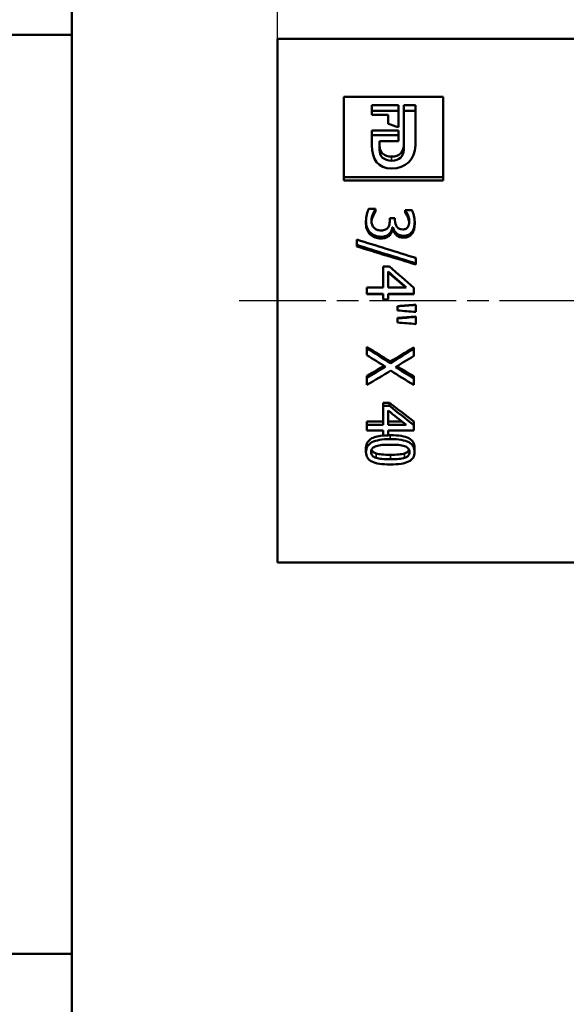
# Model space of a CAD drawing. Header units: millimetres. Extents: x -134 to 755, y -69 to 356.
# Tile 13 of 20: x 17 to 52, y 169 to 233. Entities that reach past the tile are written whole.
import ezdxf
from ezdxf.enums import TextEntityAlignment as Align

# ---------------------------------------------------------------- set-up
doc = ezdxf.new("R2010")
doc.units = ezdxf.units.MM
doc.linetypes.add('CHAIN', pattern=[0.7087, 0.4724, -0.0591, 0.1181, -0.0591])
for name, color, linetype, lineweight in [('Видимые тонкие (ГОСТ)', 7, 'Continuous', 35), ('Видимый контур (ГОСТ)', 7, 'Continuous', 50), ('Кромка (ГОСТ)', 7, 'Continuous', 50), ('Обозначение (ГОСТ)', 7, 'Continuous', 25), ('Осевая линия (ГОСТ)', 7, 'Continuous', 25), ('Размер (ГОСТ)', 7, 'Continuous', 25), ('Эскизная геометрия (ГОСТ)', 7, 'Continuous', 50)]:
    doc.layers.add(name, color=color, linetype=linetype, lineweight=lineweight)
doc.styles.get("Standard").update_dxf_attribs({"font": 'GOST Common Italic.ttf'})
doc.styles.add('Обычный текст (ГОСТ)', font='GOST Common Italic.ttf')
doc.dimstyles.new('Обычный (ГОСТ)', dxfattribs={"dimtxt": 3.5, "dimasz": 3.5, "dimexe": 1, "dimexo": 0, "dimgap": 0.5, "dimtad": 1, "dimrnd": 1e-08, "dimtxsty": 'Обычный текст (ГОСТ)', "dimblk": 'Filled-1', "dimcen": 0.09, "dimdle": 15, "dimclrd": 256, "dimclre": 256, "dimclrt": 256, "dimazin": 2, "dimtfac": 0.714286, "dimtdec": 3, "dimtmove": 0, "dimatfit": 3, "dimfxl": 1, "dimtolj": 1, "dimlwd": 25, "dimlwe": 25, "dimarcsym": 0})

# ---------------------------------------------------------------- blocks, each defined once
blk = doc.blocks.new('ГОСТ - Доп. графы 2')
at = {"layer": 'Эскизная геометрия (ГОСТ)'}
for p, q in [((-12, 60), (0, 60)), ((0, 0), (-12, 0))]:
    blk.add_line(p, q, dxfattribs=at)
at = {"layer": 'Обозначение (ГОСТ)', "lineweight": 30, "width": 0.8, "flags": 17}
for tag, p in [('Первичная_применяемость', (-3.651, 90.027)), ('Справочный_номер', (-3.551, 30.017))]:
    blk.add_attdef(tag, text='', height=3.17, rotation=90, dxfattribs=at).set_placement(p, align=Align.MIDDLE_CENTER)
blk = doc.blocks.new('Рамки ГОСТ_ граница 297x210')
at = {"layer": 'Кромка (ГОСТ)'}
blk.add_line((20, 292), (20, 5), dxfattribs=at)
blk = doc.blocks.new('Filled-1')
at = {"color": 0}
for p, q in [((0, 0), (-1, 0.143)), ((-1, 0.143), (-1, -0.143)), ((-1, 0), (0, 0)), ((-1, -0.143), (0, 0))]:
    blk.add_line(p, q, dxfattribs=at)
at = {"color": 0, "flags": 128}
blk.add_lwpolyline([(-1, -0.143), (0, 0), (-1, 0.143), (-1, -0.143)], dxfattribs=at)
at = {"color": 0}
blk.add_solid([(-1, -0.143), (0, 0), (-1, 0.143), (-1, -0.143)], dxfattribs=at)
blk = doc.blocks.new('*D9')
at = {"layer": 'Defpoints', "color": 0, "linetype": 'Continuous', "transparency": 16777216}
for p in [(85.414, 256.745), (33.414, 231.745), (85.414, 224.172)]:
    blk.add_point(p, dxfattribs=at)
at = {"layer": 'Размер (ГОСТ)', "linetype": 'Continuous', "lineweight": 25, "transparency": 16777216}
for p, q in [((33.414, 231.745), (33.414, 257.745)), ((85.414, 224.172), (85.414, 257.745)), ((36.914, 256.745), (81.914, 256.745))]:
    blk.add_line(p, q, dxfattribs=at)
at = {"layer": 'Размер (ГОСТ)', "linetype": 'Continuous', "lineweight": 25, "transparency": 16777216, "xscale": 3.5, "yscale": 3.5, "zscale": 3.5, "rotation": 180}
blk.add_blockref('Filled-1', (33.414, 256.745), dxfattribs=at)
at = {"layer": 'Размер (ГОСТ)', "linetype": 'Continuous', "lineweight": 25, "transparency": 16777216, "xscale": 3.5, "yscale": 3.5, "zscale": 3.5}
blk.add_blockref('Filled-1', (85.414, 256.745), dxfattribs=at)
at = {"layer": 'Размер (ГОСТ)', "linetype": 'Continuous', "lineweight": 25, "transparency": 16777216, "insert": (44.403, 260.745), "char_height": 3.5, "attachment_point": 1, "style": 'Обычный текст (ГОСТ)'}
blk.add_mtext('\\A1;52', dxfattribs=at)

msp = doc.modelspace()

# ---------------------------------------------------------------- linework, layer by layer
at = {"layer": 'Видимые тонкие (ГОСТ)'}
for p, q in [((40.8703, 223.7793), (40.8703, 224.0464)), ((39.478, 218.9598), (39.478, 219.0859)), ((40.1646, 218.6987), (40.1646, 218.8172)), ((41.6368, 218.7563), (41.6368, 218.8765)), ((40.7821, 205.8605), (40.7821, 205.6036)), ((39.8559, 204.6697), (39.8559, 204.378)), ((40.7846, 204.5816), (40.7846, 204.2873)), ((41.7158, 204.6717), (41.7158, 204.38))]:
    msp.add_line(p, q, dxfattribs=at)
at = {"layer": 'Видимый контур (ГОСТ)'}
for p, q in [((33.4144, 197.5455), (33.4144, 231.7455)), ((33.4144, 231.7455), (73.4144, 231.7455)), ((37.7403, 227.9435), (44.2403, 227.9435)), ((37.7403, 227.9435), (37.7403, 222.7166)), ((44.2403, 222.7166), (44.2403, 227.9435)), ((39.5787, 227.4003), (41.3115, 227.4003)), ((39.5787, 227.4003), (39.5787, 226.7799)), ((41.3115, 227.0379), (39.5787, 227.0379)), ((41.3115, 225.9679), (41.3115, 227.4003)), ((41.6641, 227.4003), (41.6641, 224.7729)), ((41.6641, 227.4003), (42.418, 227.4003)), ((42.418, 227.0379), (41.6641, 227.0379)), ((42.418, 224.7837), (42.418, 227.4003)), ((40.6369, 226.7799), (39.5787, 226.7799)), ((40.6369, 226.7799), (40.6369, 226.1919)), ((39.5787, 225.7575), (41.3115, 225.7575)), ((39.5787, 225.7575), (39.5787, 224.7988)), ((41.3115, 225.0632), (41.3115, 225.7575)), ((41.3115, 225.4418), (39.5787, 225.4418)), ((40.0767, 224.7729), (40.0767, 225.0632)), ((41.3115, 225.0632), (40.0767, 225.0632)), ((40.0767, 224.4852), (40.0767, 224.7729)), ((41.6641, 224.4852), (41.6641, 224.7729)), ((44.2403, 222.7166), (37.7403, 222.7166)), ((37.7403, 222.4873), (37.7403, 222.7166)), ((44.2403, 222.4873), (37.7403, 222.4873)), ((44.2403, 222.4873), (44.2403, 222.7166)), ((39.3841, 220.6415), (39.8164, 220.6415)), ((39.8164, 220.6128), (39.8164, 220.6415)), ((39.8164, 220.4433), (39.8164, 220.6128)), ((41.7528, 220.5602), (42.1851, 220.5602)), ((41.7528, 220.5602), (41.7528, 220.5362)), ((41.7528, 220.3689), (41.7528, 220.5362)), ((40.7451, 220.0353), (41.0835, 220.0353)), ((40.7451, 220.0353), (40.7451, 219.8657)), ((41.0835, 219.9021), (41.0835, 220.0353)), ((41.9233, 220.084), (41.9233, 220.243)), ((39.1964, 219.682), (39.1964, 219.8292)), ((40.955, 219.4367), (40.9254, 219.4367)), ((40.9254, 219.3006), (40.9254, 219.4367)), ((40.955, 219.3006), (40.9254, 219.3006)), ((40.955, 219.3006), (40.955, 219.4367)), ((42.3728, 219.6371), (42.3728, 219.7831)), ((38.5986, 218.6293), (38.5986, 218.2818)), ((40.7278, 218.9048), (40.7278, 219.0293)), ((42.1999, 219.0195), (42.1999, 219.1474)), ((38.5986, 218.1785), (38.5986, 218.2818)), ((42.4444, 217.0725), (42.4444, 217.4296)), ((40.3079, 216.8735), (40.7377, 216.8735)), ((40.3079, 216.8735), (40.3079, 215.4936)), ((42.4444, 217.0036), (42.4444, 217.0725)), ((40.6364, 216.5453), (40.6364, 215.4936)), ((39.2606, 215.4936), (40.3079, 215.4936)), ((39.2606, 215.4936), (39.2606, 215.0897)), ((41.8269, 215.4936), (40.6364, 215.4936)), ((42.3086, 215.0897), (42.3086, 215.4758)), ((40.3079, 215.0897), (39.2606, 215.0897)), ((39.2606, 215.0771), (39.2606, 215.0897)), ((40.3079, 215.0771), (39.2606, 215.0771)), ((40.3079, 215.0897), (40.3079, 214.716)), ((40.6364, 214.716), (40.3079, 214.716)), ((40.3079, 214.714), (40.3079, 214.716)), ((40.6364, 214.714), (40.3079, 214.714)), ((40.6364, 214.716), (40.6364, 215.0897)), ((42.3086, 215.0897), (40.6364, 215.0897)), ((42.3086, 215.0771), (40.6364, 215.0771)), ((40.6364, 214.714), (40.6364, 214.716)), ((42.3086, 215.0771), (42.3086, 215.0897)), ((41.2588, 214.2892), (41.2588, 214.2788)), ((41.2588, 214.2788), (41.2588, 214.0018)), ((42.4444, 214.3781), (42.4444, 214.3703)), ((42.4444, 213.9103), (42.4444, 214.3703)), ((41.2588, 213.5193), (41.2588, 213.4864)), ((41.2588, 213.4864), (41.2588, 213.2101)), ((42.4444, 213.6081), (42.4444, 213.5777)), ((42.4444, 213.1189), (42.4444, 213.5777)), ((39.2606, 211.6178), (39.2606, 211.5293)), ((39.2606, 211.5293), (39.2606, 211.0875)), ((42.3086, 211.5887), (42.3086, 211.4993)), ((42.3086, 211.0303), (42.3086, 211.4993)), ((40.7871, 210.6678), (40.7871, 210.5515)), ((39.2606, 209.7378), (39.2606, 209.5943)), ((39.2606, 209.5943), (39.2606, 209.1384)), ((42.3086, 209.7117), (42.3086, 209.5675)), ((42.3086, 209.1384), (42.3086, 209.5675)), ((40.3079, 207.9772), (40.7377, 207.9772)), ((40.3079, 207.9772), (40.3079, 207.7823)), ((40.3079, 207.7823), (40.7377, 207.7823)), ((40.3079, 207.7823), (40.3079, 206.529)), ((40.7377, 207.9772), (40.7377, 207.7823)), ((40.6364, 207.4792), (40.6364, 206.529)), ((39.2606, 206.7596), (40.3079, 206.7596)), ((39.2606, 206.7596), (39.2606, 206.529)), ((39.2606, 206.529), (40.3079, 206.529)), ((39.2606, 206.529), (39.2606, 206.1725)), ((40.6364, 206.7596), (41.5348, 206.7596)), ((41.8269, 206.529), (40.6364, 206.529)), ((42.3086, 206.7442), (42.3086, 206.5132)), ((42.3086, 206.1725), (42.3086, 206.5132)), ((40.3079, 206.1725), (39.2606, 206.1725)), ((40.3079, 206.1725), (40.3079, 205.8469)), ((40.6364, 205.8469), (40.3079, 205.8469)), ((40.6364, 205.8469), (40.6364, 206.1725)), ((42.3086, 206.1725), (40.6364, 206.1725)), ((39.1964, 205.0382), (39.1964, 204.7573)), ((42.3703, 205.0382), (42.3703, 204.7573)), ((33.4144, 197.5455), (73.4144, 197.5455))]:
    msp.add_line(p, q, dxfattribs=at)
for points in [[(41.3115, 225.9679), (41.0866, 226.0431), (40.8618, 226.1177), (40.6369, 226.1919)], [(40.8752, 223.2734), (39.9796, 223.2734), (39.5787, 223.8677), (39.5787, 224.7988)], [(40.0767, 224.7729), (40.0767, 224.3437), (40.3615, 224.0464), (40.8703, 224.0464)], [(40.8703, 223.7793), (40.3615, 223.7793), (40.0767, 224.0681), (40.0767, 224.4852)], [(40.8703, 224.0464), (41.3674, 224.0464), (41.6641, 224.3437), (41.6641, 224.7729)], [(41.6641, 224.4852), (41.6641, 224.0681), (41.3674, 223.7793), (40.8703, 223.7793)], [(42.418, 224.7837), (42.418, 223.8593), (41.7795, 223.2734), (40.8752, 223.2734)], [(38.5986, 218.6293), (39.8806, 218.2323), (41.1625, 217.832), (42.4444, 217.4296)], [(42.4444, 217.0725), (41.1625, 217.4779), (39.8806, 217.8813), (38.5986, 218.2818)], [(42.4444, 217.0036), (41.1625, 217.3975), (39.8806, 217.7894), (38.5986, 218.1785)], [(40.7377, 216.8735), (41.2613, 216.4095), (41.785, 215.9431), (42.3086, 215.4758)], [(40.6364, 216.5453), (41.0332, 216.1956), (41.4301, 215.8449), (41.8269, 215.4936)], [(41.7989, 215.4936), (41.4114, 215.8268), (41.0239, 216.1596), (40.6364, 216.4913)], [(41.2588, 214.2892), (41.654, 214.3188), (42.0492, 214.3485), (42.4444, 214.3781)], [(41.2588, 214.2788), (41.654, 214.3093), (42.0492, 214.3398), (42.4444, 214.3703)], [(42.4444, 213.9103), (42.0492, 213.9408), (41.654, 213.9713), (41.2588, 214.0018)], [(41.2588, 213.5193), (41.654, 213.5489), (42.0492, 213.5785), (42.4444, 213.6081)], [(41.2588, 213.4864), (41.654, 213.5169), (42.0492, 213.5473), (42.4444, 213.5777)], [(42.4444, 213.1189), (42.0492, 213.1493), (41.654, 213.1797), (41.2588, 213.2101)], [(39.2606, 211.6178), (39.7694, 211.2994), (40.2782, 210.9825), (40.7871, 210.6678)], [(39.2606, 211.5293), (39.7694, 211.2015), (40.2782, 210.8754), (40.7871, 210.5515)], [(40.7871, 210.6678), (41.2942, 210.9729), (41.8014, 211.28), (42.3086, 211.5887)], [(40.7871, 210.5515), (41.2942, 210.8656), (41.8014, 211.1816), (42.3086, 211.4993)], [(40.4758, 210.3294), (40.0708, 210.5808), (39.6657, 210.8336), (39.2606, 211.0875)], [(42.3086, 211.0303), (41.9109, 210.7864), (41.5133, 210.5437), (41.1156, 210.3023)], [(39.2606, 209.7378), (39.632, 209.9547), (40.0033, 210.1729), (40.3747, 210.3922)], [(39.2606, 209.5943), (39.6657, 209.8378), (40.0708, 210.0829), (40.4758, 210.3294)], [(41.1156, 210.3023), (41.5133, 210.0559), (41.9109, 209.8109), (42.3086, 209.5675)], [(41.2176, 210.3643), (41.5813, 210.1456), (41.9449, 209.928), (42.3086, 209.7117)], [(40.8068, 210.0785), (40.2914, 209.7626), (39.776, 209.449), (39.2606, 209.1384)], [(42.3086, 209.1384), (41.808, 209.449), (41.3074, 209.7626), (40.8068, 210.0785)], [(40.7377, 207.9772), (41.2613, 207.5587), (41.785, 207.1473), (42.3086, 206.7442)], [(40.7377, 207.7823), (41.2613, 207.3515), (41.785, 206.928), (42.3086, 206.5132)], [(40.6364, 207.4792), (41.0332, 207.1579), (41.4301, 206.841), (41.8269, 206.529)], [(40.6364, 205.8587), (40.6838, 205.8599), (40.7324, 205.8605), (40.7821, 205.8605)]]:
    msp.add_open_spline(points, degree=3, dxfattribs=at)
for points, knots in [([(39.1964, 219.8292), (39.1964, 219.9799), (39.2149, 220.1282), (39.252, 220.2744), (39.289, 220.4205), (39.3331, 220.5427), (39.3841, 220.6415)], [0, 0, 0, 0, 1, 1, 1, 2, 2, 2, 2]), ([(39.8164, 220.6128), (39.7538, 220.5299), (39.6937, 220.4181), (39.636, 220.2768), (39.5784, 220.1355), (39.5496, 219.9944), (39.5496, 219.8535)], [0, 0, 0, 0, 1, 1, 1, 2, 2, 2, 2]), ([(41.9233, 220.243), (41.8953, 220.3073), (41.8665, 220.363), (41.8368, 220.4103), (41.8072, 220.4575), (41.7792, 220.4995), (41.7528, 220.5362)], [0, 0, 0, 0, 1, 1, 1, 2, 2, 2, 2]), ([(42.1851, 220.5602), (42.2329, 220.474), (42.2761, 220.3568), (42.3148, 220.2081), (42.3535, 220.0594), (42.3728, 219.9176), (42.3728, 219.7831)], [0, 0, 0, 0, 1, 1, 1, 2, 2, 2, 2]), ([(39.8164, 220.4433), (39.7538, 220.3627), (39.6937, 220.2541), (39.636, 220.1168), (39.5894, 220.0056), (39.5616, 219.8946), (39.5527, 219.7837)], [0, 0, 0, 0, 1, 1, 1, 1.8096429, 1.8096429, 1.8096429, 1.8096429]), ([(40.6364, 219.4123), (40.6776, 219.4694), (40.706, 219.5366), (40.7216, 219.6138), (40.7373, 219.691), (40.7451, 219.775), (40.7451, 219.8657)], [0, 0, 0, 0, 1, 1, 1, 2, 2, 2, 2]), ([(41.0835, 219.9021), (41.0835, 219.7225), (41.1271, 219.5753), (41.2144, 219.4612), (41.3017, 219.3471), (41.4284, 219.2898), (41.5948, 219.2898)], [0, 0, 0, 0, 1, 1, 1, 2, 2, 2, 2]), ([(41.9233, 220.084), (41.8953, 220.1465), (41.8665, 220.2006), (41.8368, 220.2465), (41.8072, 220.2924), (41.7792, 220.3332), (41.7528, 220.3689)], [0, 0, 0, 0, 1, 1, 1, 2, 2, 2, 2]), ([(42.0196, 219.8147), (42.0196, 219.8876), (42.0105, 219.9599), (41.9924, 220.0317), (41.9743, 220.1035), (41.9513, 220.174), (41.9233, 220.243)], [0, 0, 0, 0, 1, 1, 1, 2, 2, 2, 2]), ([(42.0166, 219.7378), (42.0126, 219.785), (42.0046, 219.832), (41.9924, 219.8787), (41.9743, 219.9485), (41.9513, 220.0169), (41.9233, 220.084)], [0.3302413, 0.3302413, 0.3302413, 0.3302413, 1, 1, 1, 2, 2, 2, 2]), ([(39.478, 219.0859), (39.3857, 219.1745), (39.3158, 219.2813), (39.268, 219.4061), (39.2203, 219.531), (39.1964, 219.6721), (39.1964, 219.8292)], [0, 0, 0, 0, 1, 1, 1, 2, 2, 2, 2]), ([(39.478, 218.9598), (39.3857, 219.0458), (39.3158, 219.1496), (39.268, 219.2709), (39.2203, 219.3922), (39.1964, 219.5293), (39.1964, 219.682)], [0, 0, 0, 0, 1, 1, 1, 2, 2, 2, 2]), ([(39.5496, 219.8535), (39.5496, 219.771), (39.5628, 219.6882), (39.5891, 219.6053), (39.6155, 219.5223), (39.6591, 219.4531), (39.72, 219.3976)], [0, 0, 0, 0, 1, 1, 1, 2, 2, 2, 2]), ([(39.72, 219.3976), (39.7809, 219.3437), (39.8476, 219.3024), (39.9201, 219.2738), (39.9925, 219.2452), (40.0839, 219.2309), (40.1943, 219.2309)], [0, 0, 0, 0, 1, 1, 1, 2, 2, 2, 2]), ([(40.1943, 219.2309), (40.3046, 219.2309), (40.3956, 219.2469), (40.4672, 219.2787), (40.5388, 219.3106), (40.5952, 219.3552), (40.6364, 219.4123)], [0, 0, 0, 0, 1, 1, 1, 2, 2, 2, 2]), ([(40.9254, 219.4367), (40.9122, 219.3731), (40.8908, 219.3049), (40.8612, 219.2321), (40.8315, 219.1593), (40.7871, 219.0917), (40.7278, 219.0293)], [0, 0, 0, 0, 1, 1, 1, 2, 2, 2, 2]), ([(40.9254, 219.3006), (40.9122, 219.2388), (40.8908, 219.1726), (40.8612, 219.1018), (40.8315, 219.0311), (40.7871, 218.9654), (40.7278, 218.9048)], [0, 0, 0, 0, 1, 1, 1, 2, 2, 2, 2]), ([(41.6368, 218.8765), (41.4688, 218.8765), (41.3214, 218.9317), (41.1946, 219.0416), (41.0678, 219.1516), (40.988, 219.2834), (40.955, 219.4367)], [0, 0, 0, 0, 1, 1, 1, 2, 2, 2, 2]), ([(41.6368, 218.7563), (41.4688, 218.7563), (41.3214, 218.8099), (41.1946, 218.9167), (41.0678, 219.0236), (40.988, 219.1517), (40.955, 219.3006)], [0, 0, 0, 0, 1, 1, 1, 2, 2, 2, 2]), ([(41.5948, 219.2898), (41.6722, 219.2898), (41.7384, 219.3045), (41.7936, 219.3339), (41.8488, 219.3633), (41.8928, 219.4017), (41.9257, 219.449)], [0, 0, 0, 0, 1, 1, 1, 2, 2, 2, 2]), ([(41.9257, 219.449), (41.9603, 219.4995), (41.9846, 219.5557), (41.9986, 219.6175), (42.0126, 219.6792), (42.0196, 219.745), (42.0196, 219.8147)], [0, 0, 0, 0, 1, 1, 1, 2, 2, 2, 2]), ([(42.3728, 219.7831), (42.3728, 219.6469), (42.3588, 219.5277), (42.3308, 219.4257), (42.3028, 219.3238), (42.2592, 219.2309), (42.1999, 219.1474)], [0, 0, 0, 0, 1, 1, 1, 2, 2, 2, 2]), ([(42.3728, 219.6371), (42.3728, 219.5048), (42.3588, 219.389), (42.3308, 219.2899), (42.3028, 219.1909), (42.2592, 219.1007), (42.1999, 219.0195)], [0, 0, 0, 0, 1, 1, 1, 2, 2, 2, 2]), ([(40.1646, 218.8172), (40.028, 218.8172), (39.9016, 218.8407), (39.7855, 218.8876), (39.6694, 218.9345), (39.5669, 219.0006), (39.478, 219.0859)], [0, 0, 0, 0, 1, 1, 1, 2, 2, 2, 2]), ([(40.1646, 218.6987), (40.028, 218.6987), (39.9016, 218.7215), (39.7855, 218.7671), (39.6694, 218.8126), (39.5669, 218.8769), (39.478, 218.9598)], [0, 0, 0, 0, 1, 1, 1, 2, 2, 2, 2]), ([(40.7278, 219.0293), (40.6702, 218.9669), (40.5952, 218.916), (40.503, 218.8765), (40.4108, 218.837), (40.298, 218.8172), (40.1646, 218.8172)], [0, 0, 0, 0, 1, 1, 1, 2, 2, 2, 2]), ([(40.7278, 218.9048), (40.6702, 218.8442), (40.5952, 218.7946), (40.503, 218.7563), (40.4108, 218.7179), (40.298, 218.6987), (40.1646, 218.6987)], [0, 0, 0, 0, 1, 1, 1, 2, 2, 2, 2]), ([(42.1999, 219.1474), (42.1357, 219.0589), (42.0571, 218.9916), (41.964, 218.9455), (41.871, 218.8995), (41.7619, 218.8765), (41.6368, 218.8765)], [0, 0, 0, 0, 1, 1, 1, 2, 2, 2, 2]), ([(42.1999, 219.0195), (42.1357, 218.9335), (42.0571, 218.8681), (41.964, 218.8234), (41.871, 218.7787), (41.7619, 218.7563), (41.6368, 218.7563)], [0, 0, 0, 0, 1, 1, 1, 2, 2, 2, 2]), ([(39.1964, 205.0382), (39.1964, 205.3161), (39.3269, 205.5252), (39.5879, 205.659), (39.7812, 205.758), (40.0496, 205.8209), (40.3933, 205.8468)], [0, 0, 0, 0, 1, 1, 1, 1.7405814, 1.7405814, 1.7405814, 1.7405814]), ([(40.7821, 205.8605), (41.3321, 205.8605), (41.7343, 205.792), (41.9887, 205.6569), (42.2431, 205.5217), (42.3703, 205.3134), (42.3703, 205.0382)], [0, 0, 0, 0, 1, 1, 1, 2, 2, 2, 2]), ([(39.1964, 204.7573), (39.1964, 205.0433), (39.3269, 205.2585), (39.5879, 205.3962), (39.8489, 205.5339), (40.247, 205.6036), (40.7821, 205.6036)], [0, 0, 0, 0, 1, 1, 1, 2, 2, 2, 2]), ([(39.5348, 204.7573), (39.5348, 204.8582), (39.5632, 204.9406), (39.62, 205.0037), (39.6768, 205.0668), (39.7579, 205.1156), (39.8633, 205.1498)], [-2, -2, -2, -2, -1, -1, -1, 0, 0, 0, 0]), ([(39.8633, 205.1498), (39.9753, 205.1869), (40.1029, 205.2113), (40.2461, 205.2227), (40.3894, 205.2342), (40.5681, 205.2399), (40.7821, 205.2399)], [-2, -2, -2, -2, -1, -1, -1, 0, 0, 0, 0]), ([(40.7821, 205.6036), (41.3321, 205.6036), (41.7343, 205.5332), (41.9887, 205.394), (42.2431, 205.2549), (42.3703, 205.0405), (42.3703, 204.7573)], [0, 0, 0, 0, 1, 1, 1, 2, 2, 2, 2]), ([(40.7821, 205.2399), (40.9814, 205.2399), (41.16, 205.2334), (41.3181, 205.2206), (41.4762, 205.2077), (41.6071, 205.1834), (41.7109, 205.1477)], [-2, -2, -2, -2, -1, -1, -1, 0, 0, 0, 0]), ([(41.7109, 205.1477), (41.8179, 205.1106), (41.8982, 205.0604), (41.9517, 204.9973), (42.0052, 204.9342), (42.032, 204.854), (42.032, 204.7573)], [-2, -2, -2, -2, -1, -1, -1, 0, 0, 0, 0]), ([(40.7846, 203.9451), (40.2379, 203.9451), (39.8365, 204.0097), (39.5805, 204.1409), (39.3244, 204.2721), (39.1964, 204.4755), (39.1964, 204.7573)], [0, 0, 0, 0, 1, 1, 1, 2, 2, 2, 2]), ([(39.8559, 204.378), (39.7488, 204.4124), (39.6686, 204.4603), (39.615, 204.522), (39.5615, 204.5837), (39.5348, 204.6619), (39.5348, 204.7573)], [-2, -2, -2, -2, -1, -1, -1, 0, 0, 0, 0]), ([(39.5586, 204.9016), (39.5718, 204.8676), (39.5907, 204.8369), (39.615, 204.8096), (39.6686, 204.7496), (39.7488, 204.7031), (39.8559, 204.6697)], [0.5443185, 0.5443185, 0.5443185, 0.5443185, 1, 1, 1, 2, 2, 2, 2]), ([(39.8559, 204.6697), (39.9563, 204.6376), (40.0839, 204.6149), (40.2387, 204.6016), (40.3935, 204.5882), (40.5755, 204.5816), (40.7846, 204.5816)], [0, 0, 0, 0, 1, 1, 1, 2, 2, 2, 2]), ([(42.3703, 204.7573), (42.3703, 204.4727), (42.2386, 204.2687), (41.9751, 204.1389), (41.7117, 204.009), (41.3148, 203.9451), (40.7846, 203.9451)], [0, 0, 0, 0, 1, 1, 1, 2, 2, 2, 2]), ([(40.7846, 204.5816), (40.9937, 204.5816), (41.1753, 204.5882), (41.3292, 204.6016), (41.4832, 204.6149), (41.6121, 204.6382), (41.7158, 204.6717)], [0, 0, 0, 0, 1, 1, 1, 2, 2, 2, 2]), ([(41.7158, 204.6717), (41.8195, 204.7051), (41.8982, 204.751), (41.9517, 204.8096), (41.9761, 204.8363), (41.9949, 204.8666), (42.0081, 204.9005)], [0, 0, 0, 0, 1, 1, 1, 1.4553685, 1.4553685, 1.4553685, 1.4553685]), ([(42.032, 204.7573), (42.032, 204.6605), (42.0052, 204.5823), (41.9517, 204.522), (41.8982, 204.4617), (41.8195, 204.4145), (41.7158, 204.38)], [-2, -2, -2, -2, -1, -1, -1, 0, 0, 0, 0]), ([(40.7846, 204.2873), (40.5755, 204.2873), (40.3935, 204.2942), (40.2387, 204.3079), (40.0839, 204.3216), (39.9563, 204.3449), (39.8559, 204.378)], [-2, -2, -2, -2, -1, -1, -1, 0, 0, 0, 0]), ([(41.7158, 204.38), (41.6121, 204.3456), (41.4832, 204.3216), (41.3292, 204.3079), (41.1753, 204.2942), (40.9937, 204.2873), (40.7846, 204.2873)], [-2, -2, -2, -2, -1, -1, -1, 0, 0, 0, 0])]:
    msp.add_open_spline(points, degree=3, knots=knots, dxfattribs=at)
at = {"layer": 'Осевая линия (ГОСТ)', "linetype": 'CHAIN', "ltscale": 11.993792}
msp.add_line((30.9144, 214.6455), (75.9144, 214.6455), dxfattribs=at)

# ---------------------------------------------------------------- block references
for name, p in [('Рамки ГОСТ_ граница 297x210', (0, 0)), ('ГОСТ - Доп. графы 2', (20, 172))]:
    msp.add_blockref(name, p)

# ---------------------------------------------------------------- dimensions: what is measured, and where the dimension line sits
at = {"layer": 'Размер (ГОСТ)', "linetype": 'Continuous', "lineweight": 25}
dim = msp.add_linear_dim(base=(85.4144, 256.7455), p1=(33.4144, 231.7455), p2=(85.4144, 224.1718), angle=180, dimstyle='Обычный (ГОСТ)', override={"dimgap": 0.5, "dimdec": 2, "dimtol": 0, "dimlim": 0, "dimtp": 0, "dimtm": 0, "dimtdec": 3, "dimtofl": 0, "dimatfit": 1}, dxfattribs=at)
dim.commit()
dim.dimension.update_dxf_attribs({"geometry": '*D9', "text_midpoint": (46.9144, 256.7455), "dimtype": 160})

doc.saveas('drawing.dxf')
